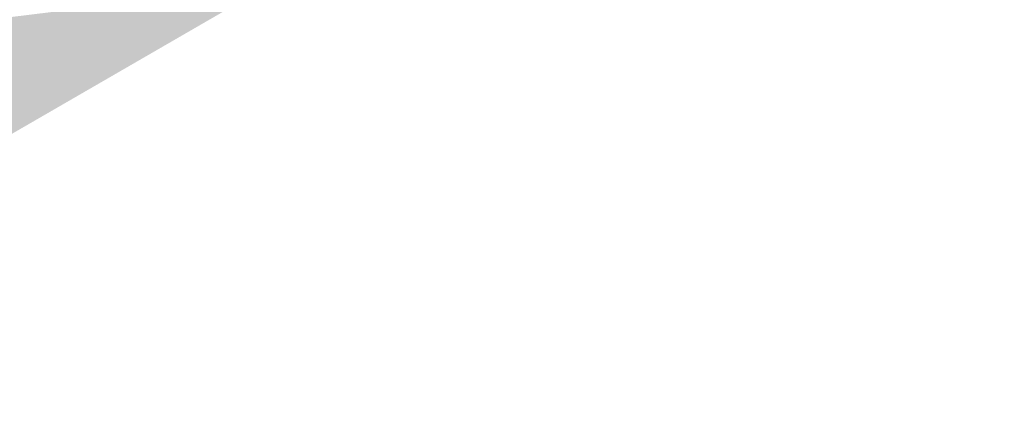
# Model space of a CAD drawing. Header units: metres. Extents: x 164696 to 183842, y 382615 to 387356.
# Tile 82 of 256: x 182571.69 to 182578.59, y 386561.24 to 386564.03. Entities that reach past the tile are written whole.
import ezdxf

# ---------------------------------------------------------------- set-up
doc = ezdxf.new("R2010")
doc.units = ezdxf.units.M
doc.layers.add('C3D-SURFACE_TINSURFACE', color=7, linetype='Continuous')

msp = doc.modelspace()

# ---------------------------------------------------------------- linework, layer by layer
at = {"layer": 'C3D-SURFACE_TINSURFACE', "color": 11, "linetype": 'Continuous', "lineweight": -3, "true_color": 0xff8585}
for points in [[(182568.1959, 386561.2424), (182576.4543, 386566.0214), (182578.5874, 386567.3298)], [(182568.1959, 386561.2424), (182578.5874, 386567.3298), (182578.0442, 386567.0472)], [(182568.1959, 386561.2424), (182578.0442, 386567.0472), (182577.7135, 386566.8689)], [(182568.1959, 386561.2424), (182577.7135, 386566.8689), (182573.2382, 386564.2616)], [(182568.1959, 386561.2424), (182573.2382, 386564.2616), (182574.3079, 386564.9893)], [(182568.1959, 386561.2424), (182574.3079, 386564.9893), (182572.9124, 386564.2091)], [(182568.1959, 386561.2424), (182572.9124, 386564.2091), (182571.1223, 386563.272)], [(182571.1223, 386563.272), (182572.9124, 386564.2091), (182571.5066, 386564.0358)]]:
    msp.add_solid(points, dxfattribs=at)

doc.saveas('drawing.dxf')
